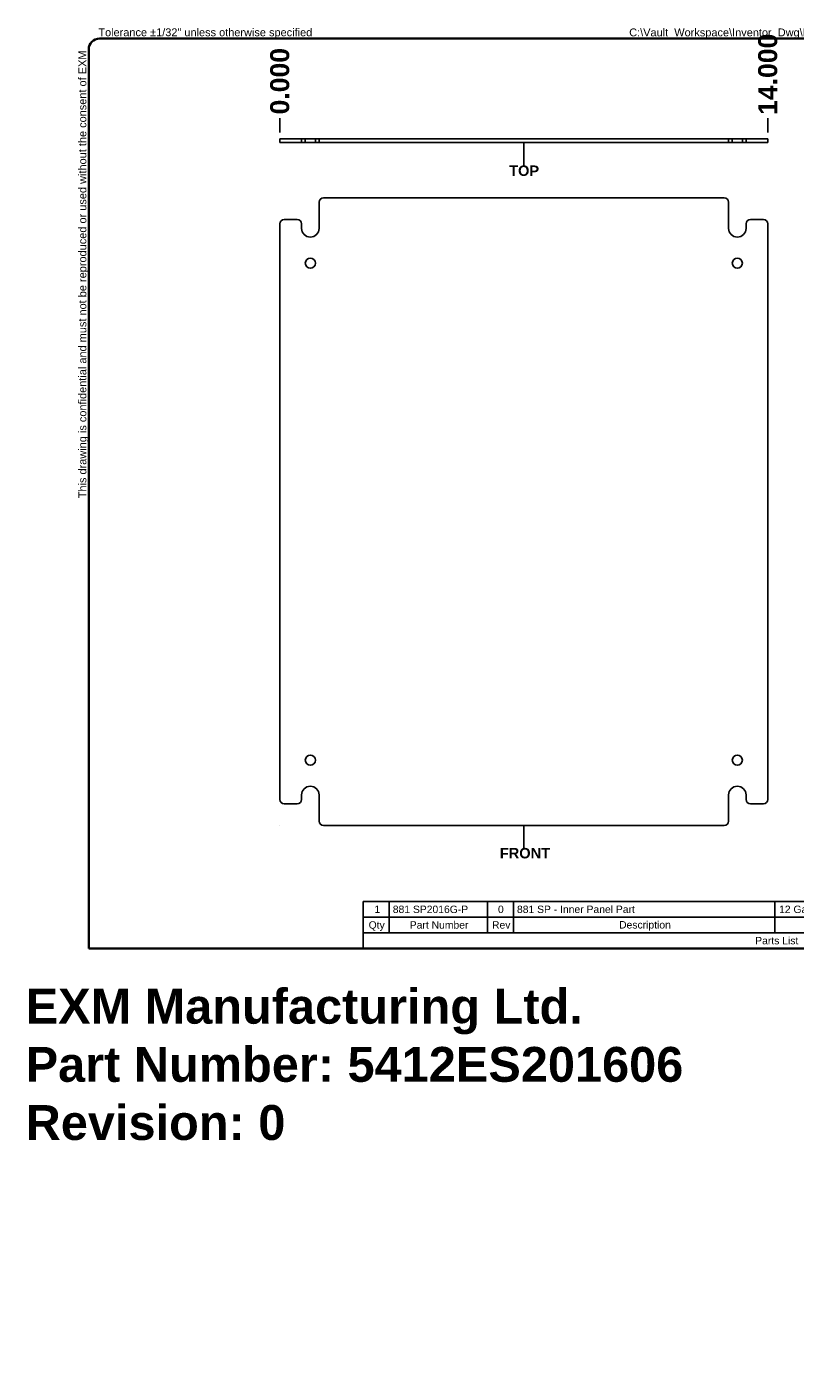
# Model space of a CAD drawing. Header units: inches. Extents: x 0 to 42.5, y -11 to 27.6.
# Tile 1 of 2: x 0 to 22.1, y -11 to 27.6. Entities that reach past the tile are written whole.
import ezdxf

# ---------------------------------------------------------------- set-up
doc = ezdxf.new("R2010")
doc.units = ezdxf.units.IN
doc.header["$LTSCALE"] = 4.545455
doc.header["$MEASUREMENT"] = 0
doc.linetypes.add('CHAIN', pattern=[0.7087, 0.4724, -0.0591, 0.1181, -0.0591])
doc.linetypes.add('DASHED_SPACE', pattern=[0.2067, 0.1654, -0.0413])
doc.layers.get('0').update_dxf_attribs({"lineweight": 25})
for name, color, linetype, lineweight in [('Dimensions(ANSI)', 7, 'Continuous', 25), ('Hidden Edges(ANSI)', 7, 'DASHED_SPACE', 25), ('Sketch Geometry(ANSI)', 7, 'Continuous', 25), ('Symbols(ANSI)', 7, 'Continuous', 25), ('Visible Edges(ANSI)', 7, 'Continuous', 25), ('Work Point(ANSI)', 7, 'Continuous', 25)]:
    doc.layers.add(name, color=color, linetype=linetype, lineweight=lineweight)
doc.styles.add('Current-ANSI', font='arial.ttf')
doc.styles.add('Dimension-ANSI', font='arialbd.ttf')
doc.styles.add('Part List-ANSI', font='arial.ttf')
doc.styles.get("Standard").update_dxf_attribs({"font": 'arialbd.ttf'})
doc.dimstyles.new('INCH-ANSI-VERTICAL', dxfattribs={"dimscale": 4.545455, "dimtxt": 0.12, "dimasz": 0.098425, "dimexe": 0.04, "dimexo": 0.04, "dimgap": 0.031496, "dimtad": 0, "dimtih": 1, "dimtoh": 1, "dimdec": 3, "dimrnd": 1e-08, "dimzin": 0, "dimdsep": 46, "dimtxsty": 'Dimension-ANSI', "dimcen": 0.09, "dimdle": 0.312, "dimclrd": 179, "dimclre": 179, "dimclrt": 7, "dimadec": 1, "dimazin": 0, "dimtfac": 1, "dimtdec": 3, "dimtofl": 0, "dimtmove": 0, "dimatfit": 3, "dimfxl": 1, "dimtolj": 1, "dimtzin": 4, "dimlwd": 25, "dimlwe": 25, "dimarcsym": 0})

# ---------------------------------------------------------------- blocks, each defined once
blk = doc.blocks.new('Parts List')
at = {"layer": 'Symbols(ANSI)'}
for p, q in [((13.023, 0.795), (3.548, 0.795)), ((3.548, 0.795), (3.548, 0.615)), ((3.848, 0.795), (3.848, 0.615)), ((4.973, 0.795), (4.973, 0.615)), ((5.273, 0.795), (5.273, 0.615)), ((8.273, 0.795), (8.273, 0.615)), ((10.023, 0.795), (10.023, 0.615)), ((11.523, 0.795), (11.523, 0.615)), ((13.023, 0.795), (13.023, 0.615)), ((13.023, 0.615), (3.548, 0.615)), ((3.548, 0.435), (3.548, 0.615)), ((3.848, 0.435), (3.848, 0.615)), ((4.973, 0.435), (4.973, 0.615)), ((5.273, 0.435), (5.273, 0.615)), ((8.273, 0.435), (8.273, 0.615)), ((10.023, 0.435), (10.023, 0.615)), ((11.523, 0.435), (11.523, 0.615)), ((13.023, 0.435), (13.023, 0.615)), ((3.548, 0.255), (3.548, 0.435)), ((13.023, 0.435), (3.548, 0.435)), ((13.023, 0.255), (13.023, 0.435)), ((13.023, 0.255), (3.548, 0.255))]:
    blk.add_line(p, q, dxfattribs=at)
at = {"layer": 'Symbols(ANSI)', "char_height": 0.085, "attachment_point": 7, "line_spacing_factor": 0.25, "style": 'Part List-ANSI'}
for s, insert in [('1', (3.678, 0.662)), ('881 SP2016G-P', (3.888, 0.66)), ('0', (5.095, 0.66)), ('881 SP - Inner Panel Part', (5.313, 0.66)), ('12 Ga Galvanized', (8.321, 0.66)), ('Galvanized', (11.565, 0.66)), ('Unpainted', (10.068, 0.638)), ('Qty', (3.611, 0.456)), ('Part Number', (4.083, 0.481)), ('Rev', (5.027, 0.481)), ('Description', (6.485, 0.458)), ('Material', (8.946, 0.481)), ('Color', (10.637, 0.48)), ('Finish', (12.125, 0.481)), ('Parts List', (8.047, 0.301))]:
    blk.add_mtext(s, dxfattribs=dict(at, insert=insert))
blk = doc.blocks.new('Datum Identifier1')
at = {"layer": 'Symbols(ANSI)', "color": 7, "linetype": 'Continuous', "lineweight": 25}
for p, q in [((5.392, 1.567), (5.392, 1.665)), ((5.392, 1.567), (5.392, 1.594)), ((5.392, 1.594), (5.392, 1.41))]:
    blk.add_line(p, q, dxfattribs=at)
at = {"layer": 'Symbols(ANSI)', "color": 7, "insert": (5.116, 1.286), "char_height": 0.12, "attachment_point": 7, "line_spacing_factor": 0.25, "style": 'Dimension-ANSI'}
blk.add_mtext('FRONT', dxfattribs=at)
blk = doc.blocks.new('Datum Identifier2')
at = {"layer": 'Symbols(ANSI)', "color": 7, "linetype": 'Continuous', "lineweight": 25}
for p, q in [((5.392, 9.402), (5.392, 9.501)), ((5.392, 9.402), (5.392, 9.423)), ((5.392, 9.423), (5.392, 9.239))]:
    blk.add_line(p, q, dxfattribs=at)
at = {"layer": 'Symbols(ANSI)', "color": 7, "insert": (5.223, 9.115), "char_height": 0.12, "attachment_point": 7, "line_spacing_factor": 0.25, "style": 'Dimension-ANSI'}
blk.add_mtext('TOP', dxfattribs=at)
blk = doc.blocks.new('*D12')
at = {"layer": 'Defpoints', "color": 0, "linetype": 'Continuous', "transparency": 16777216}
for p in [(7.293, 24.968), (7.293, 24.378), (7.293, 24.378)]:
    blk.add_point(p, dxfattribs=at)
at = {"layer": 'Dimensions(ANSI)', "color": 179, "linetype": 'Continuous', "lineweight": 25, "transparency": 16777216}
blk.add_line((7.293, 24.56), (7.293, 24.968), dxfattribs=at)
at = {"layer": 'Dimensions(ANSI)', "color": 7, "linetype": 'Continuous', "lineweight": 25, "transparency": 16777216, "insert": (7.293, 26.029), "char_height": 0.5455, "attachment_point": 5, "rotation": 90, "style": 'Dimension-ANSI'}
blk.add_mtext('\\A1;0.000', dxfattribs=at)
blk = doc.blocks.new('*D13')
at = {"layer": 'Defpoints', "color": 0, "linetype": 'Continuous', "transparency": 16777216}
for p in [(21.293, 24.968), (7.293, 24.378), (21.293, 24.378)]:
    blk.add_point(p, dxfattribs=at)
at = {"layer": 'Dimensions(ANSI)', "color": 179, "linetype": 'Continuous', "lineweight": 25, "transparency": 16777216}
blk.add_line((21.293, 24.56), (21.293, 24.968), dxfattribs=at)
at = {"layer": 'Dimensions(ANSI)', "color": 7, "linetype": 'Continuous', "lineweight": 25, "transparency": 16777216, "insert": (21.293, 26.227), "char_height": 0.5455, "attachment_point": 5, "rotation": 90, "style": 'Dimension-ANSI'}
blk.add_mtext('\\A1;14.000', dxfattribs=at)
blk = doc.blocks.new('Borders EXM - B (Inch)')
at = {"layer": 'Sketch Geometry(ANSI)', "linetype": 'Continuous', "lineweight": 35}
for p, q in [((16.398, 10.692), (0.523, 10.692)), ((0.398, 10.567), (0.398, 0.255)), ((16.523, 0.38), (16.523, 10.567)), ((0.398, 0.255), (16.398, 0.255))]:
    blk.add_line(p, q, dxfattribs=at)
for centre, start, end in [((0.523, 10.567), 90, 180), ((16.398, 10.567), 0, 90), ((16.398, 0.38), 270, 0)]:
    blk.add_arc(centre, 0.125, start, end, dxfattribs=at)
at = {"layer": 'Symbols(ANSI)', "color": 7, "char_height": 0.09, "attachment_point": 7, "style": 'Current-ANSI'}
for s, insert in [('Tolerance ±1/32" unless otherwise specified', (0.509, 10.692)), ('Tolérance ±1/32" sauf spécification contraire', (13.93, 10.691))]:
    blk.add_mtext(s, dxfattribs=dict(at, insert=insert))
for s, insert, rotation in [('This drawing is confidential and must not be reproduced or used without the consent of EXM', (0.398, 5.419), 90), ('Ce dessin est confidentiel et ne doit pas être reproduit ou utilisé sans le consentement de EXM', (16.522, 10.576), 270)]:
    blk.add_mtext(s, dxfattribs=dict(at, insert=insert, rotation=rotation))
at = {"layer": 'Symbols(ANSI)', "color": 7, "style": 'Current-ANSI'}
blk.add_attdef('FILENAME_AND_PATH_001', (6.601, 10.718), '', height=0.09, dxfattribs=at)

msp = doc.modelspace()

# ---------------------------------------------------------------- linework, layer by layer
at = {"layer": 'Hidden Edges(ANSI)', "ltscale": 0.079897}
for p, q in [((8.0235, 24.2728), (8.0235, 24.3778)), ((8.3135, 24.2728), (8.3135, 24.3778)), ((20.2735, 24.3778), (20.2735, 24.2728)), ((20.5635, 24.3778), (20.5635, 24.2728))]:
    msp.add_line(p, q, dxfattribs=at)
at = {"layer": 'Visible Edges(ANSI)'}
for p, q in [((7.2935, 24.3778), (7.4185, 24.3778)), ((7.2935, 24.3778), (7.2935, 24.2728)), ((7.4185, 24.3778), (7.7935, 24.3778)), ((7.7935, 24.3778), (7.9185, 24.3778)), ((7.9185, 24.2728), (7.9185, 24.3778)), ((7.9185, 24.3778), (8.4185, 24.3778)), ((8.4185, 24.3778), (8.5435, 24.3778)), ((8.4185, 24.3778), (8.4185, 24.2728)), ((8.5435, 24.3778), (20.0435, 24.3778)), ((20.0435, 24.3778), (20.1685, 24.3778)), ((20.1685, 24.2728), (20.1685, 24.3778)), ((20.1685, 24.3778), (20.6685, 24.3778)), ((20.6685, 24.3778), (20.7935, 24.3778)), ((20.6685, 24.3778), (20.6685, 24.2728)), ((20.7935, 24.3778), (21.1685, 24.3778)), ((21.1685, 24.3778), (21.2935, 24.3778)), ((21.2935, 24.2728), (21.2935, 24.3778)), ((7.4185, 24.2728), (7.2935, 24.2728)), ((7.7935, 24.2728), (7.4185, 24.2728)), ((7.9185, 24.2728), (7.7935, 24.2728)), ((8.4185, 24.2728), (7.9185, 24.2728)), ((8.5435, 24.2728), (8.4185, 24.2728)), ((8.5435, 24.2728), (20.0435, 24.2728)), ((20.1685, 24.2728), (20.0435, 24.2728)), ((20.6685, 24.2728), (20.1685, 24.2728)), ((20.7935, 24.2728), (20.6685, 24.2728)), ((21.1685, 24.2728), (20.7935, 24.2728)), ((21.2935, 24.2728), (21.1685, 24.2728)), ((8.4185, 22.5589), (8.4185, 21.8089)), ((8.5435, 22.6839), (20.0435, 22.6839)), ((20.1685, 21.8089), (20.1685, 22.5589)), ((7.7935, 22.0589), (7.4185, 22.0589)), ((21.1685, 22.0589), (20.7935, 22.0589)), ((7.2935, 5.4339), (7.2935, 21.9339)), ((7.9185, 21.8089), (7.9185, 21.9339)), ((20.6685, 21.9339), (20.6685, 21.8089)), ((21.2935, 21.9339), (21.2935, 5.4339)), ((7.9185, 5.4339), (7.9185, 5.5589)), ((8.4185, 5.5589), (8.4185, 4.8089)), ((20.1685, 4.8089), (20.1685, 5.5589)), ((20.6685, 5.5589), (20.6685, 5.4339)), ((7.4185, 5.3089), (7.7935, 5.3089)), ((20.7935, 5.3089), (21.1685, 5.3089)), ((20.0435, 4.6839), (8.5435, 4.6839))]:
    msp.add_line(p, q, dxfattribs=at)
for centre in [(8.1685, 20.8089), (20.4185, 20.8089), (8.1685, 6.5589), (20.4185, 6.5589)]:
    msp.add_circle(centre, 0.145, dxfattribs=at)
for centre, radius, start, end in [((8.5435, 22.5589), 0.125, 90, 180), ((20.0435, 22.5589), 0.125, 0, 90), ((7.4185, 21.9339), 0.125, 90, 180), ((7.7935, 21.9339), 0.125, 0, 90), ((20.7935, 21.9339), 0.125, 90, 180), ((21.1685, 21.9339), 0.125, 0, 90), ((8.1685, 21.8089), 0.25, 180, 0), ((20.4185, 21.8089), 0.25, 180, 0), ((8.1685, 5.5589), 0.25, 0, 180), ((20.4185, 5.5589), 0.25, 0, 180), ((7.4185, 5.4339), 0.125, 180, 270), ((7.7935, 5.4339), 0.125, 270, 0), ((20.7935, 5.4339), 0.125, 180, 270), ((21.1685, 5.4339), 0.125, 270, 0), ((8.5435, 4.8089), 0.125, 180, 270), ((20.0435, 4.8089), 0.125, 270, 0)]:
    msp.add_arc(centre, radius, start, end, dxfattribs=at)
at = {"layer": 'Work Point(ANSI)', "linetype": 'CHAIN', "ltscale": 0.000455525}
for p, q in [((7.2947, 4.6839), (7.2922, 4.6839)), ((7.2935, 4.6852), (7.2935, 4.6827))]:
    msp.add_line(p, q, dxfattribs=at)

# ---------------------------------------------------------------- block references
at = {"xscale": 2.5, "yscale": 2.5, "zscale": 2.5}
msp.add_blockref('Borders EXM - B (Inch)', (0.8138, 0.5207), dxfattribs=at).add_auto_attribs({'FILENAME_AND_PATH_001': 'C:\\Vault_Workspace\\Inventor_Dwg\\Inv-8\\881SP\\881SP2016G.idw'})
at = {"layer": 'Symbols(ANSI)', "xscale": 2.5, "yscale": 2.5, "zscale": 2.5}
for name in ['Datum Identifier2', 'Datum Identifier1', 'Parts List']:
    msp.add_blockref(name, (0.8138, 0.5207), dxfattribs=at)

# ---------------------------------------------------------------- texts
at = {"insert": (0, 0), "char_height": 1, "attachment_point": 1}
msp.add_mtext_dynamic_manual_height_columns('EXM Manufacturing Ltd.\\PPart Number: 5412ES201606\\PRevision: 0', width=6.990976, gutter_width=1, heights=[0], dxfattribs=at).dxf.set("width", 100)

# ---------------------------------------------------------------- dimensions: what is measured, and where the dimension line sits
at = {"layer": 'Dimensions(ANSI)', "color": 179, "linetype": 'Continuous', "lineweight": 25, "true_color": 0x262658}
for feature_location, offset, origin, override, picture, middle in [((21.2935, 24.3778), (0, 0.5897), (7.2935, 24.3778), {"dimgap": 0.031496, "dimtad": 0, "dimdec": 3, "dimlfac": 1, "dimtol": 0, "dimlim": 0, "dimtp": 0, "dimtm": 0, "dimtdec": 3}, '*D13', (21.2935, 26.2271)), ((7.2934558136, 24.3778014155), (0, 0.5897120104), (7.2934558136, 24.3778014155), {"dimgap": 0.031496, "dimtad": 0, "dimdec": 3, "dimlfac": 0.55, "dimtol": 0, "dimlim": 0, "dimtp": 0, "dimtm": 0, "dimtdec": 3}, '*D12', (7.2934558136, 26.0293180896))]:
    dim = msp.add_ordinate_dim(feature_location=feature_location, offset=offset, dtype=1, origin=origin, dimstyle='INCH-ANSI-VERTICAL', override=override, dxfattribs=at)
    dim.commit()
    dim.dimension.update_dxf_attribs({"geometry": picture, "text_midpoint": middle})

doc.saveas('drawing.dxf')
